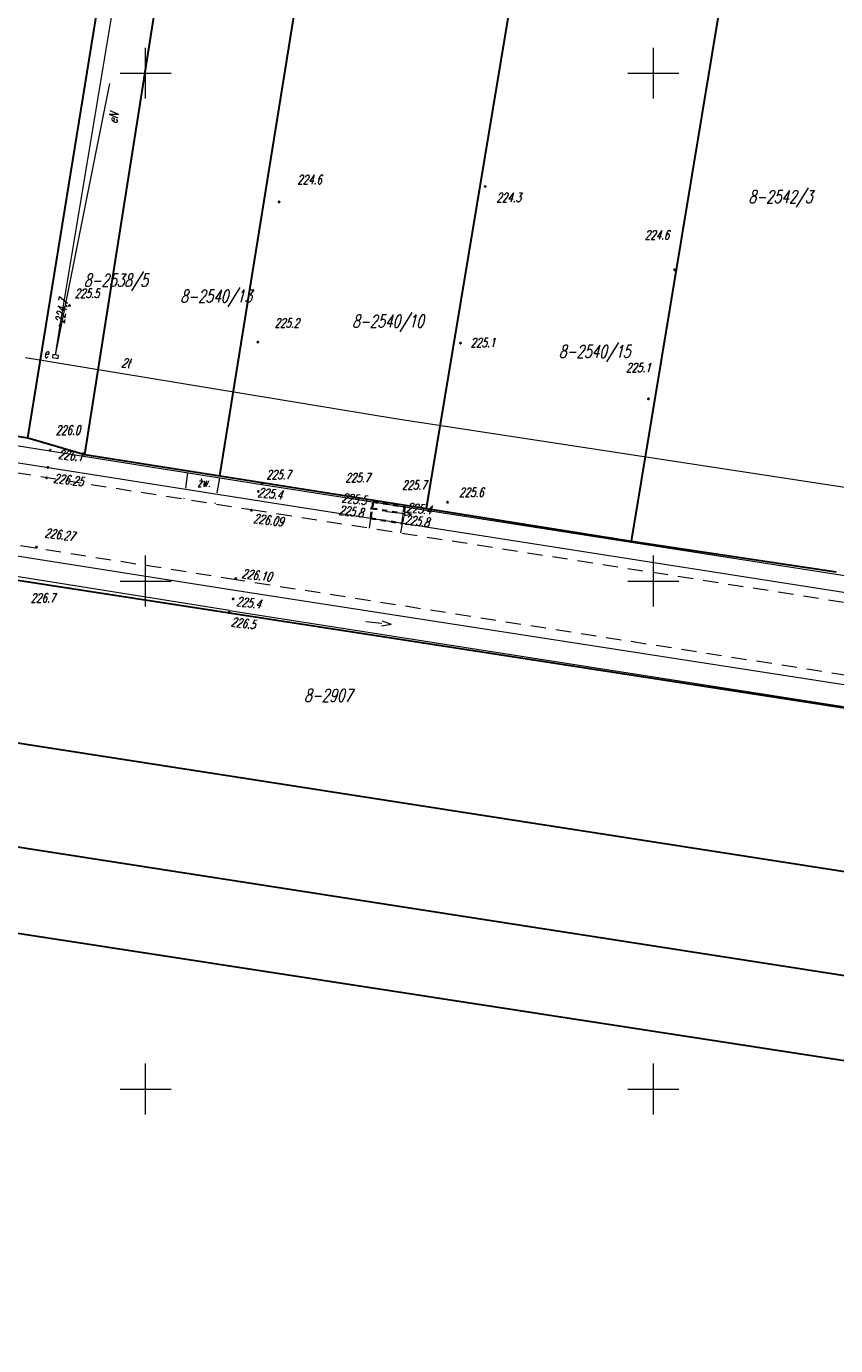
# Model space of a CAD drawing. Header units: millimetres. Extents: x 7501998 to 7504402, y 5666312 to 5667240.
# Tile 23 of 51: x 7503138 to 7503218, y 5666675 to 5666805. Entities that reach past the tile are written whole.
import ezdxf
from ezdxf.enums import TextEntityAlignment as Align

# ---------------------------------------------------------------- set-up
doc = ezdxf.new("R2010")
doc.units = ezdxf.units.MM
doc.header["$MEASUREMENT"] = 0
for name, pattern in [('1', [0]), ('3', [1, 0.5, -0.5]), ('4', [2.5, 1.5, -1]), ('KOR', [0])]:
    doc.linetypes.add(name, pattern=pattern)
doc.layers.get('0').update_dxf_attribs({"color": 250, "linetype": 'CONTINUOUS', "lineweight": 100})
for name, color, linetype, lineweight in [('Dzialki', 7, '1', 30), ('EUZOU_T_3', 7, 'CONTINUOUS', 18), ('EUZPU_L_3', 7, 'KOR', 18), ('Numery_dzialek', 7, 'CONTINUOUS', 18), ('Podzial_sekcyjny_krzyze', 7, '1', 18), ('Punkty', 7, 'CONTINUOUS', 9), ('SDROK_T_0', 7, 'CONTINUOUS', 18), ('SDRPK_L_1', 7, '4', 18), ('SDRPT_L_0', 7, '3', 35), ('UEEOA_T_0', 1, 'CONTINUOUS', 18), ('UEEOC_T_0', 1, 'CONTINUOUS', 25), ('UEEOO_T_0', 1, 'CONTINUOUS', 25), ('UEEPA_L_2', 7, '1', 18), ('UEEPON_L_0', 1, '1', 18), ('UTTOO_T_0', 11, 'CONTINUOUS', 25), ('UTTPO_L_0', 11, '1', 18), ('WUKOS_T_0', 7, 'CONTINUOUS', 35), ('WUKOS_T_1', 7, 'CONTINUOUS', 15)]:
    doc.layers.add(name, color=color, linetype=linetype, lineweight=lineweight)
doc.styles.get("Standard").update_dxf_attribs({"font": 'Simplex.SHX', "width": 0.75})

# ---------------------------------------------------------------- blocks, each defined once
blk = doc.blocks.new('GRO')
at = {"linetype": 'Continuous'}
blk.add_circle((0, 0), 0.045, dxfattribs=at)
blk = doc.blocks.new('KCI')
at = {"linetype": 'Continuous'}
for p, q in [((0, 0), (1.585, 0)), ((1.585, 0.25), (2.5, 0)), ((1.585, -0.25), (2.5, 0))]:
    blk.add_line(p, q, dxfattribs=at)
blk = doc.blocks.new('UGE')
at = {"linetype": 'Continuous'}
blk.add_circle((0, 0), 0.0625, dxfattribs=at)
blk = doc.blocks.new('WSP')
at = {"linetype": 'Continuous'}
blk.add_circle((0, 0), 0.045, dxfattribs=at)

msp = doc.modelspace()

# ---------------------------------------------------------------- linework, layer by layer
at = {"layer": 'Dzialki'}
for p, q in [((7503138.39, 5666764.09), (7503158.03, 5666884.68)), ((7503144.03, 5666762.46), (7503163.13, 5666883.86)), ((7503157.32, 5666760.36), (7503176.82, 5666881.64)), ((7503177.66, 5666757.13), (7503197.79, 5666878.24)), ((7503197.85, 5666753.93), (7503217.93, 5666874.98)), ((7503108.26, 5666768.83), (7503138.39, 5666764.09)), ((7503305.09, 5666724.17), (7503047.82, 5666763.89)), ((7503138.39, 5666764.09), (7503144.03, 5666762.46)), ((7503144.03, 5666762.46), (7503157.32, 5666760.36)), ((7503157.32, 5666760.36), (7503177.66, 5666757.13)), ((7503177.66, 5666757.13), (7503197.85, 5666753.93)), ((7502946.76, 5666753.49), (7503403.09, 5666682.51)), ((7503197.85, 5666753.93), (7503218.01, 5666750.92)), ((7503302.83, 5666708.34), (7503045.46, 5666748.31)), ((7503014.49, 5666734.22), (7503401.39, 5666674.74))]:
    msp.add_line(p, q, dxfattribs=at)
at = {"layer": 'EUZPU_L_3', "linetype": 'KOR'}
for p, q in [((7503085.61, 5666771.57), (7503161.44, 5666759.5)), ((7503160.83, 5666757.93), (7503085.36, 5666769.78)), ((7503084.34, 5666760.75), (7503158.79, 5666749.11)), ((7503161.44, 5666759.5), (7503220.52, 5666750.27)), ((7503158.25, 5666747.1), (7503084.1, 5666758.97)), ((7503220.2, 5666748.65), (7503160.83, 5666757.93)), ((7503158.79, 5666749.11), (7503218.99, 5666739.79)), ((7503158.25, 5666747.1), (7503218.73, 5666737.64))]:
    msp.add_line(p, q, dxfattribs=at)
at = {"layer": 'Podzial_sekcyjny_krzyze'}
for p, q in [((7503150, 5666797.5), (7503150, 5666802.5)), ((7503200, 5666797.5), (7503200, 5666802.5)), ((7503147.5, 5666800), (7503152.5, 5666800)), ((7503197.5, 5666800), (7503202.5, 5666800)), ((7503150, 5666747.5), (7503150, 5666752.5)), ((7503200, 5666747.5), (7503200, 5666752.5)), ((7503147.5, 5666750), (7503152.5, 5666750)), ((7503197.5, 5666750), (7503202.5, 5666750)), ((7503150, 5666697.5), (7503150, 5666702.5)), ((7503200, 5666697.5), (7503200, 5666702.5)), ((7503147.5, 5666700), (7503152.5, 5666700)), ((7503197.5, 5666700), (7503202.5, 5666700))]:
    msp.add_line(p, q, dxfattribs=at)
at = {"layer": 'SDRPK_L_1', "linetype": '4'}
for p, q in [((7503085.36, 5666768.86), (7503160.43, 5666757.03)), ((7503158.93, 5666750.12), (7503084.38, 5666761.87)), ((7503154.14, 5666760.64), (7503153.76, 5666758.08)), ((7503157.26, 5666760.16), (7503156.82, 5666757.6)), ((7503160.43, 5666757.03), (7503220.08, 5666747.72)), ((7503172.16, 5666756.16), (7503172.02, 5666755.22)), ((7503175.26, 5666755.67), (7503175.11, 5666754.74)), ((7503219.06, 5666740.71), (7503158.93, 5666750.12))]:
    msp.add_line(p, q, dxfattribs=at)
at = {"layer": 'SDRPT_L_0', "linetype": '3'}
for p, q in [((7503172.4, 5666757.79), (7503172.16, 5666756.16)), ((7503172.31, 5666757.15), (7503175.42, 5666756.63)), ((7503172.4, 5666757.79), (7503175.52, 5666757.3)), ((7503175.52, 5666757.3), (7503175.26, 5666755.67)), ((7503172.16, 5666756.16), (7503175.26, 5666755.67))]:
    msp.add_line(p, q, dxfattribs=at)
at = {"layer": 'UEEPA_L_2', "linetype": '1'}
for p, q in [((7503140.87, 5666772.29), (7503140.84, 5666772.01)), ((7503141.41, 5666772.19), (7503140.87, 5666772.29)), ((7503140.84, 5666772.01), (7503141.38, 5666771.91)), ((7503141.38, 5666771.91), (7503141.41, 5666772.19))]:
    msp.add_line(p, q, dxfattribs=at)
at = {"layer": 'UEEPON_L_0', "linetype": '1'}
for p, q in [((7503141.57, 5666775.15), (7503157.57, 5666870.84)), ((7503141.11, 5666772.25), (7503146.49, 5666798.99)), ((7503141.11, 5666772.25), (7503141.57, 5666775.15))]:
    msp.add_line(p, q, dxfattribs=at)
at = {"layer": 'UTTPO_L_0', "linetype": '1'}
for p, q in [((7503138.17, 5666772.02), (7503174.82, 5666765.96)), ((7503174.82, 5666765.96), (7503220.12, 5666759.05))]:
    msp.add_line(p, q, dxfattribs=at)

# ---------------------------------------------------------------- block references
at = {"layer": 'EUZOU_T_3', "rotation": 354.143986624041}
for p in [(7503173.71, 5666756.84), (7503171.69, 5666746.01)]:
    msp.add_blockref('KCI', p, dxfattribs=at)
at = {"layer": 'Punkty'}
for p in [(7503138.39, 5666764.09), (7503144.03, 5666762.46), (7503157.32, 5666760.36), (7503177.66, 5666757.13), (7503197.85, 5666753.93)]:
    msp.add_blockref('GRO', p, dxfattribs=at)
at = {"layer": 'UEEOC_T_0', "rotation": 29.63000629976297}
msp.add_blockref('UGE', (7503141.57, 5666775.15), dxfattribs=at)
at = {"layer": 'WUKOS_T_0'}
for p in [(7503183.44, 5666788.84), (7503183.44, 5666788.84), (7503163.14, 5666787.32), (7503163.14, 5666787.32), (7503202.08, 5666780.65), (7503142.5, 5666777.11), (7503142.5, 5666777.11), (7503161.05, 5666773.53), (7503161.05, 5666773.53), (7503181.01, 5666773.43), (7503181.01, 5666773.43), (7503199.51, 5666767.93), (7503140.61, 5666762.87), (7503140.38, 5666761.19), (7503140.26, 5666760.16), (7503140.26, 5666760.16), (7503161.45, 5666759.65), (7503161.45, 5666759.65), (7503161.1, 5666758.83), (7503161.1, 5666758.83), (7503160.42, 5666756.97), (7503160.42, 5666756.97), (7503172.25, 5666757.16), (7503172.25, 5666757.16), (7503172.44, 5666757.73), (7503172.44, 5666757.73), (7503175.48, 5666757.26), (7503175.48, 5666757.26), (7503175.48, 5666756.62), (7503175.48, 5666756.62), (7503179.73, 5666757.76), (7503179.73, 5666757.76), (7503172.22, 5666756.2), (7503172.22, 5666756.2), (7503175.23, 5666755.73), (7503175.23, 5666755.73), (7503139.27, 5666753.35), (7503139.27, 5666753.35), (7503158.89, 5666750.24), (7503158.89, 5666750.24), (7503158.62, 5666748.24), (7503158.62, 5666748.24), (7503158.22, 5666746.91), (7503158.22, 5666746.91)]:
    msp.add_blockref('WSP', p, dxfattribs=at)

# ---------------------------------------------------------------- texts
at = {"layer": 'Numery_dzialek', "oblique": 15, "width": 0.7}
for s, p in [('8-2542/3', (7503209.37, 5666788.46)), ('8-2538/5', (7503143.92, 5666780.23)), ('8-2540/13', (7503153.42, 5666778.66)), ('8-2540/10', (7503170.34, 5666776.2)), ('8-2540/15', (7503190.69, 5666773.23)), ('8-2907', (7503165.61, 5666739.37))]:
    msp.add_text(s, height=1.25, dxfattribs=at).set_placement(p, align=Align.TOP_LEFT)
at = {"layer": 'SDROK_T_0', "oblique": 15, "width": 0.7}
msp.add_text('żw.', height=0.9, dxfattribs=at).set_placement((7503155.08, 5666760.17), align=Align.TOP_LEFT)
at = {"layer": 'UEEOA_T_0', "oblique": 15, "width": 0.7}
msp.add_text('e', height=0.9, dxfattribs=at).set_placement((7503139.98, 5666771.98))
at = {"layer": 'UEEOC_T_0', "oblique": 15, "width": 0.7}
msp.add_text('224.7', height=0.9, rotation=80.79, dxfattribs=at).set_placement((7503141.99, 5666775.31))
at = {"layer": 'UEEOO_T_0', "oblique": 15, "width": 0.7}
msp.add_text('eN', height=0.9, rotation=81.64, dxfattribs=at).set_placement((7503146.3, 5666795.13), align=Align.TOP_LEFT)
at = {"layer": 'UTTOO_T_0', "oblique": 15, "width": 0.7}
msp.add_text('2t', height=0.9, rotation=352.875, dxfattribs=at).set_placement((7503147.59, 5666771.08))
at = {"layer": 'WUKOS_T_1', "oblique": 15, "width": 0.7}
for s, p in [('224.6', (7503164.93, 5666789.08)), ('224.3', (7503184.54, 5666787.31)), ('224.6', (7503199.15, 5666783.62)), ('225.5', (7503143.01, 5666777.87)), ('225.2', (7503162.7, 5666774.95)), ('225.1', (7503182, 5666773.02)), ('225.1', (7503197.31, 5666770.56)), ('226.0', (7503141.14, 5666764.41)), ('225.7', (7503169.67, 5666759.72)), ('225.7', (7503175.24, 5666759)), ('225.6', (7503180.87, 5666758.28))]:
    msp.add_text(s, height=0.9, dxfattribs=at).set_placement(p)
for s, p in [('226.1', (7503141.37, 5666762.06)), ('226.25', (7503140.89, 5666759.7)), ('225.5', (7503169.29, 5666757.78)), ('225.8', (7503168.99, 5666756.56)), ('225.4', (7503175.69, 5666756.83)), ('225.8', (7503175.48, 5666755.62)), ('226.27', (7503140.02, 5666754.32))]:
    msp.add_text(s, height=0.9, rotation=352.8, dxfattribs=at).set_placement(p)
for s, p in [('225.7', (7503161.88, 5666760.92)), ('226.7', (7503138.68, 5666748.79))]:
    msp.add_text(s, height=0.9, dxfattribs=at).set_placement(p, align=Align.TOP_LEFT)
for s, p in [('225.4', (7503161.13, 5666759.21)), ('226.09', (7503160.69, 5666756.64)), ('226.10', (7503159.54, 5666751.21)), ('225.4', (7503159.01, 5666748.47)), ('226.5', (7503158.48, 5666746.45))]:
    msp.add_text(s, height=0.9, rotation=352.8, dxfattribs=at).set_placement(p, align=Align.TOP_LEFT)

doc.saveas('drawing.dxf')
